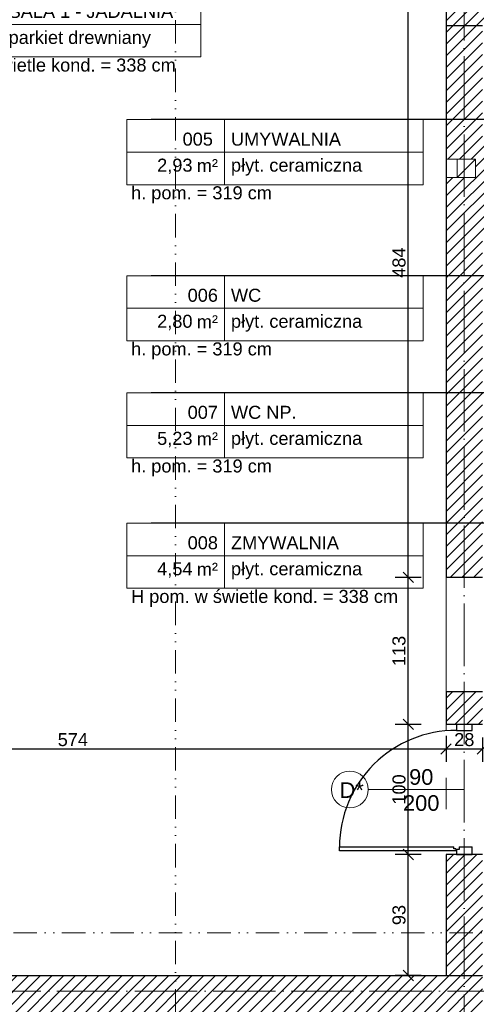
# Model space of a CAD drawing. Header units: millimetres. Extents: x 6506 to 39690, y 6022 to 25261.
# Tile 28 of 59: x 14447 to 14799, y 18342 to 19098. Entities that reach past the tile are written whole.
import ezdxf
from ezdxf import colors
from ezdxf.entities.mleader import LeaderData, LeaderLine
from ezdxf.enums import TextEntityAlignment as Align
from ezdxf.math import Vec2, Vec3

# ---------------------------------------------------------------- set-up
doc = ezdxf.new("R2010")
doc.units = ezdxf.units.MM
for name, pattern in [('1KS_2KP-50', [37.05, 12, 6, -6.35, 0, -6.35, 0, -6.35]), ('ACAD_ISO03W100', [30, 12, -18]), ('ACAD_ISO04W100', [30, 24, -3, 0, -3])]:
    doc.linetypes.add(name, pattern=pattern)
doc.layers.add('A_HATCH', color=7, linetype='Continuous', lineweight=5, true_color=0x999999)
for name, color, linetype, lineweight in [('A_KONST_ISTNIEJĄCE', 83, 'Continuous', 25), ('A_LINIA PRZEKROJOWA', 223, '1KS_2KP-50', 15), ('A_OPISY', 40, 'Continuous', 9), ('A_OSIE KONSTRUKCYJNE', 150, 'ACAD_ISO04W100', 5), ('A_WIDOK', 141, 'Continuous', 13), ('A_WYMIAROWANIE', 7, 'Continuous', 9)]:
    doc.layers.add(name, color=color, linetype=linetype, lineweight=lineweight)
doc.layers.add('A_NIEWIDOCZNE  POMOCNICZE', color=252, linetype='ACAD_ISO03W100', lineweight=5, plot=False)
doc.styles.add('ARIAL', font='arial.ttf')
doc.styles.get("Standard").update_dxf_attribs({"font": 'arial.ttf'})
doc.dimstyles.new('1 do 100', dxfattribs={"dimtxt": 10, "dimasz": 8, "dimexe": 10, "dimexo": 10, "dimgap": 2, "dimtad": 1, "dimdec": 0, "dimtxsty": 'Standard', "dimblk": 'OBLIQUE', "dimcen": 2.5, "dimadec": 0, "dimazin": 0, "dimtfac": 1, "dimtdec": 0, "dimtmove": 0, "dimatfit": 3, "dimldrblk": 'OBLIQUE', "dimfxl": 10, "dimfxlon": 1, "dimarcsym": 0})
pattern_1 = [(45, (-1713.23, 355.087), (-4.490128, 4.490128), [])]

# ---------------------------------------------------------------- blocks, each defined once
blk = doc.blocks.new('*U134')
at = {"lineweight": 5}
for p, q in [((-75, -25), (-75, 25)), ((-75, 25), (0, 25)), ((0, 0), (0, 25)), ((0, 25), (152.71, 25)), ((152.71, 25), (152.71, -25)), ((-75, -25), (0, -25)), ((152.71, -25), (0, -25))]:
    blk.add_line(p, q, dxfattribs=at)
at = {"lineweight": 5, "ltscale": 18.5}
for p, q in [((0, 25), (0, -25)), ((-75, 0), (152.71, 0))]:
    blk.add_line(p, q, dxfattribs=at)
at = {"lineweight": 5, "ltscale": 18.5, "insert": (-5, -10.38), "char_height": 10, "attachment_point": 6, "style": 'ARIAL'}
blk.add_mtext('\\A1;m²', dxfattribs=at)
at = {"lineweight": 5, "style": 'ARIAL'}
blk.add_attdef('2POM', (5, 5), '', height=10, dxfattribs=at)
blk.add_attdef('1NR', text='', height=10, dxfattribs=at).set_placement((-5, 5), align=Align.RIGHT)
blk.add_attdef('4PL2', text='', height=10, dxfattribs=at).set_placement((-24.57, -5), align=Align.TOP_RIGHT)
blk.add_attdef('3POS', text='', height=10, dxfattribs=at).set_placement((5, -5), align=Align.TOP_LEFT)
blk = doc.blocks.new('_Dot')
at = {"color": 0, "linetype": 'ByBlock', "lineweight": -2}
blk.add_line((-0.5, 0), (-1, 0), dxfattribs=at)
at = {"color": 0, "linetype": 'ByBlock', "const_width": 0.5}
blk.add_lwpolyline([(-0.25, 0, 1), (0.25, 0, 1)], format="xyb", close=True, dxfattribs=at)
blk = doc.blocks.new('OSI')
at = {"layer": 'A_OSIE KONSTRUKCYJNE', "ltscale": 2}
for p, q in [((17829.03, 22227.01), (17829.03, 19966.92)), ((16013.11, 20727.12), (19027.17, 20727.12))]:
    blk.add_line(p, q, dxfattribs=at)
blk = doc.blocks.new('_Oblique')
at = {"color": 0, "linetype": 'ByBlock', "lineweight": -2}
blk.add_line((-0.5, -0.5), (0.5, 0.5), dxfattribs=at)
blk = doc.blocks.new('*D405')
at = {"layer": 'A_WYMIAROWANIE', "color": 0, "lineweight": -2, "ltscale": 2, "transparency": 16777216}
for p, q in [((14201.26, 18537.85), (14201.26, 18547.85)), ((14775.26, 18547.85), (14775.26, 18527.85)), ((14201.26, 18537.85), (14775.26, 18537.85))]:
    blk.add_line(p, q, dxfattribs=at)
at = {"layer": 'Defpoints', "color": 0, "ltscale": 2, "transparency": 16777216}
for p in [(14775.26, 18569.16), (14775.26, 18537.85), (14201.26, 18529.14)]:
    blk.add_point(p, dxfattribs=at)
at = {"layer": 'A_WYMIAROWANIE', "color": 0, "lineweight": -2, "ltscale": 2, "transparency": 16777216, "xscale": 8, "yscale": 8, "zscale": 8, "rotation": 180}
blk.add_blockref('_Oblique', (14201.26, 18537.85), dxfattribs=at)
at = {"layer": 'A_WYMIAROWANIE', "color": 0, "lineweight": -2, "ltscale": 2, "transparency": 16777216, "xscale": 8, "yscale": 8, "zscale": 8}
blk.add_blockref('_Oblique', (14775.26, 18537.85), dxfattribs=at)
at = {"layer": 'A_WYMIAROWANIE', "color": 0, "ltscale": 2, "transparency": 16777216, "insert": (14488.26, 18544.94), "char_height": 10, "attachment_point": 5}
blk.add_mtext('574', dxfattribs=at)
blk = doc.blocks.new('*D406')
at = {"layer": 'A_WYMIAROWANIE', "color": 0, "lineweight": -2, "ltscale": 2, "transparency": 16777216}
for p, q in [((14775.26, 18547.85), (14775.26, 18527.85)), ((14803.26, 18546.66), (14803.26, 18527.85)), ((14775.26, 18537.85), (14803.26, 18537.85))]:
    blk.add_line(p, q, dxfattribs=at)
at = {"layer": 'Defpoints', "color": 0, "ltscale": 2, "transparency": 16777216}
for p in [(14775.26, 18569.16), (14803.26, 18556.66), (14803.26, 18537.85)]:
    blk.add_point(p, dxfattribs=at)
at = {"layer": 'A_WYMIAROWANIE', "color": 0, "lineweight": -2, "ltscale": 2, "transparency": 16777216, "xscale": 8, "yscale": 8, "zscale": 8, "rotation": 180}
blk.add_blockref('_Oblique', (14775.26, 18537.85), dxfattribs=at)
at = {"layer": 'A_WYMIAROWANIE', "color": 0, "lineweight": -2, "ltscale": 2, "transparency": 16777216, "xscale": 8, "yscale": 8, "zscale": 8}
blk.add_blockref('_Oblique', (14803.26, 18537.85), dxfattribs=at)
at = {"layer": 'A_WYMIAROWANIE', "color": 0, "ltscale": 2, "transparency": 16777216, "insert": (14789.26, 18544.96), "char_height": 10, "attachment_point": 5}
blk.add_mtext('28', dxfattribs=at)
blk = doc.blocks.new('*D411')
at = {"layer": 'A_WYMIAROWANIE', "color": 0, "lineweight": -2, "ltscale": 2, "transparency": 16777216}
for p, q in [((14756.2, 18456.66), (14736.2, 18456.66)), ((14746.2, 18363.66), (14746.2, 18456.66)), ((14756.2, 18363.66), (14736.2, 18363.66))]:
    blk.add_line(p, q, dxfattribs=at)
at = {"layer": 'Defpoints', "color": 0, "ltscale": 2, "transparency": 16777216}
for p in [(14746.2, 18456.66), (14775.26, 18456.66), (14775.26, 18363.66)]:
    blk.add_point(p, dxfattribs=at)
at = {"layer": 'A_WYMIAROWANIE', "color": 0, "lineweight": -2, "ltscale": 2, "transparency": 16777216, "xscale": 8, "yscale": 8, "zscale": 8}
for p, rotation in [((14746.2, 18456.66), 90), ((14746.2, 18363.66), 270)]:
    blk.add_blockref('_Oblique', p, dxfattribs=dict(at, rotation=rotation))
at = {"layer": 'A_WYMIAROWANIE', "color": 0, "ltscale": 2, "transparency": 16777216, "insert": (14739.09, 18410.16), "char_height": 10, "attachment_point": 5, "rotation": 90}
blk.add_mtext('93', dxfattribs=at)
blk = doc.blocks.new('*D412')
at = {"layer": 'A_WYMIAROWANIE', "color": 0, "lineweight": -2, "ltscale": 2, "transparency": 16777216}
for p, q in [((14756.2, 18669.66), (14736.2, 18669.66)), ((14746.2, 18556.66), (14746.2, 18669.66)), ((14756.2, 18556.66), (14736.2, 18556.66))]:
    blk.add_line(p, q, dxfattribs=at)
at = {"layer": 'Defpoints', "color": 0, "ltscale": 2, "transparency": 16777216}
for p in [(14746.2, 18669.66), (14775.26, 18669.66), (14775.26, 18556.66)]:
    blk.add_point(p, dxfattribs=at)
at = {"layer": 'A_WYMIAROWANIE', "color": 0, "lineweight": -2, "ltscale": 2, "transparency": 16777216, "xscale": 8, "yscale": 8, "zscale": 8}
for p, rotation in [((14746.2, 18669.66), 90), ((14746.2, 18556.66), 270)]:
    blk.add_blockref('_Oblique', p, dxfattribs=dict(at, rotation=rotation))
at = {"layer": 'A_WYMIAROWANIE', "color": 0, "ltscale": 2, "transparency": 16777216, "insert": (14739.09, 18613.16), "char_height": 10, "attachment_point": 5, "rotation": 90}
blk.add_mtext('113', dxfattribs=at)
blk = doc.blocks.new('*D413')
at = {"layer": 'A_WYMIAROWANIE', "color": 0, "lineweight": -2, "ltscale": 2, "transparency": 16777216}
for p, q in [((14756.2, 19153.66), (14736.2, 19153.66)), ((14746.2, 18669.66), (14746.2, 19153.66)), ((14756.2, 18669.66), (14736.2, 18669.66))]:
    blk.add_line(p, q, dxfattribs=at)
at = {"layer": 'Defpoints', "color": 0, "ltscale": 2, "transparency": 16777216}
for p in [(14746.2, 19153.66), (14775.26, 19153.66), (14775.26, 18669.66)]:
    blk.add_point(p, dxfattribs=at)
at = {"layer": 'A_WYMIAROWANIE', "color": 0, "lineweight": -2, "ltscale": 2, "transparency": 16777216, "xscale": 8, "yscale": 8, "zscale": 8}
for p, rotation in [((14746.2, 19153.66), 90), ((14746.2, 18669.66), 270)]:
    blk.add_blockref('_Oblique', p, dxfattribs=dict(at, rotation=rotation))
at = {"layer": 'A_WYMIAROWANIE', "color": 0, "ltscale": 2, "transparency": 16777216, "insert": (14739.1, 18911.66), "char_height": 10, "attachment_point": 5, "rotation": 90}
blk.add_mtext('484', dxfattribs=at)
blk = doc.blocks.new('want')
at = {"layer": 'A_WIDOK'}
blk.add_line((30214.45, 14309.66), (30200.45, 14295.66), dxfattribs=at)
blk.add_lwpolyline([(30200.45, 14295.66), (30214.45, 14295.66), (30214.45, 14309.66), (30200.45, 14309.66)], close=True, dxfattribs=at)
blk = doc.blocks.new('*D562')
at = {"layer": 'A_WYMIAROWANIE', "color": 0, "lineweight": -2, "ltscale": 2, "transparency": 16777216}
for p, q in [((14756.2, 18556.66), (14736.2, 18556.66)), ((14746.2, 18456.66), (14746.2, 18556.66)), ((14756.2, 18456.66), (14736.2, 18456.66))]:
    blk.add_line(p, q, dxfattribs=at)
at = {"layer": 'Defpoints', "color": 0, "ltscale": 2, "transparency": 16777216}
for p in [(14746.2, 18556.66), (14803.26, 18556.66), (14803.26, 18456.66)]:
    blk.add_point(p, dxfattribs=at)
at = {"layer": 'A_WYMIAROWANIE', "color": 0, "lineweight": -2, "ltscale": 2, "transparency": 16777216, "xscale": 8, "yscale": 8, "zscale": 8}
for p, rotation in [((14746.2, 18556.66), 90), ((14746.2, 18456.66), 270)]:
    blk.add_blockref('_Oblique', p, dxfattribs=dict(at, rotation=rotation))
at = {"layer": 'A_WYMIAROWANIE', "color": 0, "ltscale": 2, "transparency": 16777216, "insert": (14739.1, 18506.66), "char_height": 10, "attachment_point": 5, "rotation": 90}
blk.add_mtext('100', dxfattribs=at)

msp = doc.modelspace()

# ---------------------------------------------------------------- hatches: boundary and pattern name
at = {"layer": 'A_HATCH'}
h = msp.add_hatch(dxfattribs=at)
h.set_pattern_fill('ANSI31', color=256, scale=2)
h.set_pattern_definition(pattern_1)
h.paths.add_polyline_path([(14201.26, 19300.66), (14129.26, 19300.66), (14129.26, 19244.66), (14201.26, 19244.66)])
h.paths.add_polyline_path([(14201.26, 19595.66), (14158.26, 19595.66), (14158.26, 19530.66), (14201.26, 19530.66)])
h.paths.add_polyline_path([(14158.26, 19595.66), (14129.26, 19595.66), (14129.26, 19530.66), (14158.26, 19530.66)])
h.paths.add_polyline_path([(14229.26, 19638.66), (14158.26, 19638.66), (14158.26, 19643.66), (13983.29, 19643.66), (13983.29, 19635.66), (13983.26, 19600.66), (14115.26, 19600.66), (14115.26, 19595.66), (14229.26, 19595.66)])
h.paths.add_polyline_path([(14510.26, 19638.66), (14466.26, 19638.66), (14466.26, 19630.66), (14466.26, 19595.66), (14510.26, 19595.66)])
h.paths.add_polyline_path([(13757.26, 19643.66), (13706.26, 19643.66), (13706.26, 19635.66), (13706.26, 19600.66), (13757.26, 19600.66)])
h.paths.add_polyline_path([(13480.26, 19643.66), (13293.26, 19643.66), (13293.26, 19527.66), (13301.26, 19527.66), (13336.26, 19527.66), (13336.26, 19600.66), (13480.26, 19600.66)])
h.paths.add_polyline_path([(13336.26, 19307.66), (13293.26, 19307.66), (13293.26, 19251.66), (13301.26, 19251.66), (13336.26, 19251.66)])
h.paths.add_polyline_path([(13336.26, 19019.66), (13293.26, 19019.66), (13293.26, 18419.66), (13336.26, 18419.66)])
h.paths.add_polyline_path([(13812.26, 18204.66), (13336.26, 18204.66), (13336.26, 18223.66), (13293.26, 18223.66), (13293.26, 18161.66), (13812.26, 18161.66), (13812.26, 18173.58)])
h.paths.add_polyline_path([(14014.26, 18204.66), (13990.26, 18204.66), (13971.26, 18204.66), (13942.26, 18204.66), (13942.26, 18161.66), (14014.26, 18161.66)])
h.paths.add_polyline_path([(14201.26, 18471.18), (14178.76, 18471.18), (14201.26, 18471.18), (14201.26, 19016.66), (14158.26, 19016.66), (14158.26, 18320.66), (14803.26, 18320.66), (14803.26, 18363.66), (14201.26, 18363.66)])
h.paths.add_polyline_path([(14114.26, 18402.66), (14136.76, 18402.66), (14114.26, 18402.66), (14114.26, 18356.66), (13971.26, 18356.66), (13971.26, 18313.66), (14156.26, 18313.66), (14156.26, 19016.66), (14129.26, 19016.66), (14129.26, 18725.66), (14114.26, 18725.66)])
h = msp.add_hatch(dxfattribs=at)
h.set_pattern_fill('ANSI31', color=256, scale=2)
h.set_pattern_definition(pattern_1)
h.paths.add_polyline_path([(15360.26, 18363.66), (15290.26, 18363.66), (15250.26, 18363.66), (15250.26, 18320.66), (15294.26, 18320.66), (15294.26, 18306.66), (15360.26, 18306.66)])
h.paths.add_polyline_path([(15075.26, 18363.66), (14903.26, 18363.66), (14903.26, 18320.66), (15075.26, 18320.66)])
h.paths.add_polyline_path([(14803.26, 18456.66), (14775.26, 18456.66), (14775.26, 18363.66), (14803.26, 18363.66)])
h.paths.add_polyline_path([(14803.26, 18581.66), (14775.26, 18581.66), (14775.26, 18556.66), (14803.26, 18556.66)])
h.paths.add_polyline_path([(14852.26, 19003.66), (14803.26, 19003.66), (14803.26, 18933.66), (14852.26, 18933.66)])
h.paths.add_polyline_path([(14852.26, 19121.66), (14818.26, 19121.66), (14818.26, 19153.66), (14811.36, 19153.66), (14775.26, 19153.66), (14775.26, 19093.66), (14803.26, 19093.66), (14852.26, 19093.66)])
h.paths.add_polyline_path([(15063.26, 19251.66), (15035.26, 19251.66), (15035.26, 19216.66), (15063.26, 19216.66)])
h.paths.add_polyline_path([(15063.26, 19428.66), (15063.26, 19471.66), (15010.26, 19471.66), (15010.26, 19464.23), (15010.26, 19428.66), (15035.26, 19428.66), (15035.26, 19355.66), (15063.26, 19355.66)])
h.paths.add_polyline_path([(14818.26, 19638.66), (14747.26, 19638.66), (14747.26, 19630.66), (14747.26, 19595.66), (14775.26, 19595.66), (14775.26, 19428.66), (14865.26, 19428.66), (14865.26, 19471.66), (14818.26, 19471.66)])
h.paths.add_polyline_path([(14818.26, 19428.66), (14775.26, 19428.66), (14775.26, 19280.66), (14818.26, 19280.66)])
h.paths.add_polyline_path([(15228.71, 19099.16), (15228.71, 19113.16), (15242.71, 19113.16), (15242.71, 19099.16)])
h.paths.add_polyline_path([(15269.06, 19121.66), (15269.06, 19099.16), (15255.06, 19099.16), (15255.06, 19121.66), (15063.26, 19121.66), (15063.26, 19126.66), (15035.26, 19126.66), (15035.26, 19121.66), (15035.26, 19093.66), (15290.26, 19093.66), (15290.26, 19121.66)])
h.paths.add_polyline_path([(14775.26, 18991.15), (14797.76, 18991.15), (14797.76, 18977.15), (14775.26, 18977.15), (14775.26, 18669.66), (14803.26, 18669.66), (14803.26, 19093.66), (14775.26, 19093.66)])

# ---------------------------------------------------------------- linework, layer by layer
at = {"color": 144}
for p, q in [((14781.18, 18461.05), (14781.18, 18462.6)), ((14782.72, 18461.05), (14781.18, 18461.05)), ((14785.29, 18460.63), (14783.3, 18460.63)), ((14785.29, 18462.62), (14785.29, 18460.63))]:
    msp.add_line(p, q, dxfattribs=at)
for points in [[(14795.22, 18556.66), (14783.3, 18556.66), (14783.3, 18552.02), (14795.22, 18552.02), (14795.22, 18556.66)], [(14782.72, 18459.51), (14693.32, 18459.51), (14693.32, 18462.6), (14781.18, 18462.6)], [(14782.72, 18461.05), (14782.72, 18459.51)], [(14783.3, 18460.63), (14783.3, 18456.66), (14795.22, 18456.66), (14795.22, 18462.62)], [(14785.29, 18462.62), (14795.22, 18462.62)]]:
    msp.add_lwpolyline(points, dxfattribs=at)
msp.add_arc((14782.74, 18462.6), 89.43, 89.64515, 180.00111, dxfattribs=at)
at = {"layer": 'A_KONST_ISTNIEJĄCE', "ltscale": 2}
for p, q in [((14775.26, 19153.66), (14775.26, 18669.66)), ((14803.26, 19093.66), (14775.26, 19093.66)), ((14803.26, 18669.66), (14775.26, 18669.66)), ((14803.26, 18581.66), (14775.26, 18581.66)), ((14775.26, 18581.66), (14775.26, 18556.66)), ((14803.26, 18556.66), (14775.26, 18556.66)), ((14803.26, 18456.66), (14775.26, 18456.66)), ((14775.26, 18456.66), (14775.26, 18363.66)), ((14201.26, 18363.66), (14803.26, 18363.66))]:
    msp.add_line(p, q, dxfattribs=at)
at = {"layer": 'A_LINIA PRZEKROJOWA'}
for p, q in [((14567.21, 17627.32), (14567.21, 19798.77)), ((15950.64, 18396.4), (13006.64, 18396.4))]:
    msp.add_line(p, q, dxfattribs=at)
at = {"layer": 'A_NIEWIDOCZNE  POMOCNICZE', "ltscale": 2}
msp.add_lwpolyline([(14201.26, 19595.66), (14775.26, 19595.66), (14775.26, 18363.66), (14201.26, 18363.66)], close=True, dxfattribs=at)
at = {"layer": 'A_OPISY', "color": 144, "true_color": 0x007cb0, "transparency": 33554559}
msp.add_line((14789.32, 18506.64), (14715.35, 18506.64), dxfattribs=at)
msp.add_circle((14701.2, 18506.64), 14.15, dxfattribs=at)
at = {"layer": 'A_WIDOK', "transparency": 33554559}
for p, q in [((14783.76, 18991.15), (14775.26, 18991.15)), ((14783.76, 18977.15), (14775.26, 18977.15))]:
    msp.add_line(p, q, dxfattribs=at)
at = {"layer": 'A_WIDOK', "ltscale": 2}
msp.add_line((14775.26, 18669.66), (14775.26, 18581.66), dxfattribs=at)

# ---------------------------------------------------------------- block references
at = {"layer": 'A_KONST_ISTNIEJĄCE', "transparency": 33554687, "rotation": 180}
msp.add_blockref('want', (44998.21, 33286.81), dxfattribs=at)
at = {"layer": 'A_OPISY'}
for p, values in [((14433.86, 19094.79), {'1NR': '017', '2POM': 'SALA 1 - JADALNIA', '3POS': 'parkiet drewniany', '4PL2': '70,72'}), ((14604.84, 18996.59), {'1NR': '005 ', '2POM': 'UMYWALNIA', '3POS': 'płyt. ceramiczna', '4PL2': '2,93'}), ((14604.84, 18876.59), {'1NR': '006', '2POM': 'WC', '3POS': 'płyt. ceramiczna', '4PL2': '2,80'}), ((14604.84, 18786.59), {'1NR': '007', '2POM': 'WC NP.', '3POS': 'płyt. ceramiczna', '4PL2': '5,23'}), ((14604.84, 18686.32), {'1NR': '008', '2POM': 'ZMYWALNIA', '3POS': 'płyt. ceramiczna', '4PL2': '4,54'})]:
    msp.add_blockref('*U134', p, dxfattribs=at).add_auto_attribs(values)
at = {"layer": 'A_OSIE KONSTRUKCYJNE'}
msp.add_blockref('OSI', (-3039.77, -2375.46), dxfattribs=at)

# ---------------------------------------------------------------- texts
at = {"layer": 'A_OPISY', "char_height": 10, "attachment_point": 1}
for s, insert in [('H pom. w świetle kond. = 338 cm', (14362.05, 19068.53)), ('h. pom. = 319 cm', (14533.03, 18970.34)), ('h. pom. = 319 cm', (14533.03, 18850.34)), ('h. pom. = 319 cm', (14533.03, 18760.34)), ('H pom. w świetle kond. = 338 cm', (14533.03, 18660.07))]:
    msp.add_mtext_dynamic_manual_height_columns(s, width=254.3544, gutter_width=0, heights=[12.82], dxfattribs=dict(at, insert=insert))
at = {"layer": 'A_OPISY', "color": 144, "true_color": 0x007cb0, "transparency": 33554559, "char_height": 12, "attachment_point": 5}
for s, insert in [('90\\P200', (14756.16, 18506.19)), ('D*', (14702.7, 18506.19))]:
    msp.add_mtext_dynamic_manual_height_columns(s, width=44.3905, gutter_width=12.5, heights=[0], dxfattribs=dict(at, insert=insert))

# ---------------------------------------------------------------- dimensions: what is measured, and where the dimension line sits
at = {"layer": 'A_WYMIAROWANIE', "ltscale": 2}
for base, p1, p2, picture, middle in [((14746.2, 19153.66), (14775.26, 18669.66), (14775.26, 19153.66), '*D413', (14739.1, 18911.66)), ((14746.2, 18669.66), (14775.26, 18556.66), (14775.26, 18669.66), '*D412', (14739.09, 18613.16))]:
    dim = msp.add_linear_dim(base=base, p1=p1, p2=p2, angle=90, dimstyle='1 do 100', override={"dimtmove": 1}, dxfattribs=at)
    dim.commit()
    dim.dimension.update_dxf_attribs({"geometry": picture, "text_midpoint": middle})
dim = msp.add_linear_dim(base=(14775.26, 18537.85), p1=(14201.26, 18529.14), p2=(14775.26, 18569.16), dimstyle='1 do 100', dxfattribs=at)
dim.commit()
dim.dimension.update_dxf_attribs({"geometry": '*D405', "text_midpoint": (14488.26, 18544.94)})
dim = msp.add_linear_dim(base=(14803.26, 18537.85), p1=(14775.26, 18569.16), p2=(14803.26, 18556.66), dimstyle='1 do 100', override={"dimtmove": 1}, dxfattribs=at)
dim.commit()
dim.dimension.update_dxf_attribs({"geometry": '*D406', "text_midpoint": (14789.26, 18544.96)})
for base, p1, p2, picture, middle in [((14746.2, 18556.66), (14803.26, 18456.66), (14803.26, 18556.66), '*D562', (14739.1, 18506.66)), ((14746.2, 18456.66), (14775.26, 18363.66), (14775.26, 18456.66), '*D411', (14739.09, 18410.16))]:
    dim = msp.add_linear_dim(base=base, p1=p1, p2=p2, angle=90, dimstyle='1 do 100', dxfattribs=at)
    dim.commit()
    dim.dimension.update_dxf_attribs({"geometry": picture, "text_midpoint": middle})

# ---------------------------------------------------------------- leaders
at = {"layer": 'A_OPISY'}
ml = msp.add_multileader_mtext('Standard', dxfattribs=at)
ml.set_content('', color=256)
ml.set_leader_properties()
ml.set_arrow_properties(name='DOT')
ml.build(insert=Vec2(0, 0))
ml.multileader.update_dxf_attribs({"arrow_head_size": 6})
ctx = ml.context
ctx.base_point, ctx.arrow_head_size, ctx.plane_origin = Vec3(14544.36, 19021.59), 6, Vec3(14327.83, 19489.3)
ctx.text_align_type = 2
notes = []
notes.append((ctx, [(1, (1, 1, 0), (14562.89, 19021.59), (-1, 0), 14.52, [(0, [(15130.23, 19021.59)], 0, [])])]))
ctx.mtext.insert, ctx.mtext.alignment, ctx.mtext.flow_direction = Vec3(14546.36, 19023.59), 3, 5
ml = msp.add_multileader_mtext('Standard', dxfattribs=at)
ml.set_content('', color=256)
ml.set_leader_properties()
ml.set_arrow_properties(name='DOT')
ml.build(insert=Vec2(0, 0))
ml.multileader.update_dxf_attribs({"arrow_head_size": 6})
ctx = ml.context
ctx.base_point, ctx.arrow_head_size, ctx.plane_origin = Vec3(14544.36, 18901.59), 6, Vec3(14327.83, 19369.3)
ctx.text_align_type = 2
notes.append((ctx, [(1, (1, 1, 0), (14562.89, 18901.59), (-1, 0), 14.52, [(0, [(15222.42, 18901.59)], 0, [])])]))
ctx.mtext.insert, ctx.mtext.alignment, ctx.mtext.flow_direction = Vec3(14546.36, 18903.59), 3, 5
ml = msp.add_multileader_mtext('Standard', dxfattribs=at)
ml.set_content('', color=256)
ml.set_leader_properties()
ml.set_arrow_properties(name='DOT')
ml.build(insert=Vec2(0, 0))
ml.multileader.update_dxf_attribs({"arrow_head_size": 6})
ctx = ml.context
ctx.base_point, ctx.arrow_head_size, ctx.plane_origin = Vec3(14544.36, 18811.59), 6, Vec3(14327.83, 19279.3)
ctx.text_align_type = 2
notes.append((ctx, [(1, (1, 1, 0), (14562.89, 18811.59), (-1, 0), 14.52, [(0, [(14892.7, 18811.59)], 0, [])])]))
ctx.mtext.insert, ctx.mtext.alignment, ctx.mtext.flow_direction = Vec3(14546.36, 18813.59), 3, 5
ml = msp.add_multileader_mtext('Standard', dxfattribs=at)
ml.set_content('', color=256)
ml.set_leader_properties()
ml.set_arrow_properties(name='DOT')
ml.build(insert=Vec2(0, 0))
ml.multileader.update_dxf_attribs({"arrow_head_size": 6})
ctx = ml.context
ctx.base_point, ctx.arrow_head_size, ctx.plane_origin = Vec3(14544.36, 18711.32), 6, Vec3(14327.83, 19179.03)
ctx.text_align_type = 2
notes.append((ctx, [(1, (1, 1, 0), (14562.89, 18711.32), (-1, 0), 14.52, [(0, [(14892.7, 18711.32)], 0, [])])]))
ctx.mtext.insert, ctx.mtext.alignment, ctx.mtext.flow_direction = Vec3(14546.36, 18713.32), 3, 5
for ctx, leaders in notes:
    for number, flags, end, landing, length, lines in leaders:
        leader = LeaderData()
        leader.index, (leader.has_last_leader_line, leader.has_dogleg_vector, leader.attachment_direction) = number, flags
        leader.last_leader_point, leader.dogleg_vector, leader.dogleg_length = Vec3(end), Vec3(landing), length
        for number, points, colour, breaks in lines:
            line = LeaderLine()
            line.index, line.vertices, line.color, line.breaks = number, Vec3.list(points), colors.encode_raw_color(colour), breaks
            leader.lines.append(line)
        ctx.leaders.append(leader)

doc.saveas('drawing.dxf')
